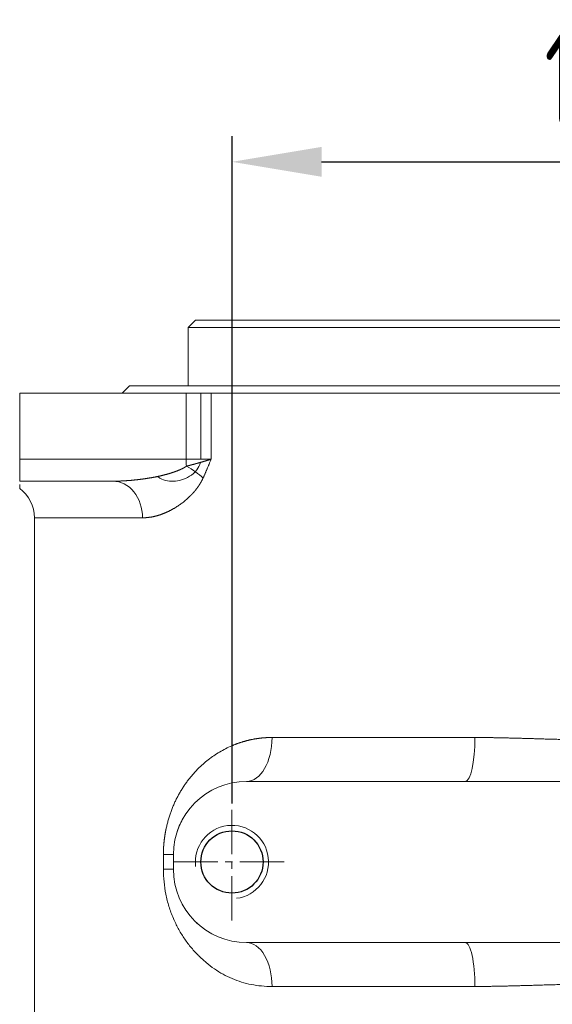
# Model space of a CAD drawing. Header units: millimetres. Extents: x 176 to 9387, y -11044 to -3322.
# Tile 170 of 256: x 8239 to 8312, y -10288 to -10154. Entities that reach past the tile are written whole.
import ezdxf

# ---------------------------------------------------------------- set-up
doc = ezdxf.new("R2010")
doc.units = ezdxf.units.MM
doc.header["$LTSCALE"] = 0.3175
doc.linetypes.add('CENTER2', pattern=[28.575, 19.05, -3.175, 3.175, -3.175])
for name, color, linetype, lineweight in [('1轮廓实线层', 7, 'Continuous', 18), ('2细线层', 4, 'Continuous', 13), ('3中心线层', 1, 'CENTER2', 13), ('7标注层', 4, 'Continuous', 13)]:
    doc.layers.add(name, color=color, linetype=linetype, lineweight=lineweight)
doc.styles.add('PC_TEXTSTYLE', font='ISOCP.SHX', dxfattribs={"width": 0.707, "bigfont": 'GBCBIG.SHX'})
doc.dimstyles.new('GB_LINEAR', dxfattribs={"dimtxt": 3.5, "dimasz": 3.5, "dimexe": 1, "dimexo": 0, "dimgap": 1.5, "dimtad": 1, "dimdsep": 46, "dimtxsty": 'PC_TEXTSTYLE', "dimcen": 0, "dimclrd": 256, "dimclrt": 3, "dimadec": 0, "dimazin": 2, "dimtp": 0.1, "dimtm": 0.1, "dimtfac": 0.71, "dimtdec": 3, "dimtmove": 0, "dimatfit": 3, "dimfxl": 1, "dimtfill": 1, "dimarcsym": 0})

# ---------------------------------------------------------------- blocks, each defined once
blk = doc.blocks.new('*D66')
at = {"layer": '7标注层', "color": 0, "lineweight": -2, "transparency": 16777216}
for p, q in [((8267.86, -10260.88), (8267.86, -10169.78)), ((8367.86, -10260.88), (8367.86, -10169.78))]:
    blk.add_line(p, q, dxfattribs=at)
at = {"layer": '7标注层', "lineweight": -2, "transparency": 16777216}
blk.add_line((8280.11, -10173.28), (8355.61, -10173.28), dxfattribs=at)
at = {"layer": '7标注层', "transparency": 16777216}
for points in [[(8280.11, -10171.24), (8280.11, -10175.32), (8267.86, -10173.28)], [(8355.61, -10175.32), (8355.61, -10171.24), (8367.86, -10173.28)]]:
    blk.add_solid(points, dxfattribs=at)
at = {"layer": 'Defpoints', "color": 0, "transparency": 16777216}
for p in [(8367.86, -10173.28), (8267.86, -10260.88), (8367.86, -10260.88)]:
    blk.add_point(p, dxfattribs=at)
at = {"layer": '7标注层', "color": 3, "transparency": 16777216, "insert": (8317.86, -10161.91), "char_height": 12.25, "attachment_point": 5, "style": 'PC_TEXTSTYLE', "bg_fill": 3, "box_fill_scale": 1.1, "bg_fill_color": 257, "bg_fill_transparency": 0}
blk.add_mtext('100', dxfattribs=at)

msp = doc.modelspace()

# ---------------------------------------------------------------- linework, layer by layer
msp.add_circle((8267.85631, -10268.87988), 4.25)
at = {"layer": '1轮廓实线层'}
for p, q in [((8262.85631, -10194.87988), (8261.85631, -10195.87988)), ((8262.85631, -10194.87988), (8372.85631, -10194.87988)), ((8261.85631, -10195.87988), (8261.85631, -10203.87988)), ((8261.85631, -10195.87988), (8373.85631, -10195.87988)), ((8253.85631, -10203.87988), (8252.85631, -10204.87988)), ((8253.85631, -10203.87988), (8381.85631, -10203.87988)), ((8238.85631, -10204.87988), (8261.58716, -10204.87988)), ((8238.85631, -10213.87988), (8238.85631, -10204.87988)), ((8261.58716, -10204.87988), (8265.00741, -10204.87988)), ((8261.58716, -10213.87988), (8261.58716, -10204.87988)), ((8263.58977, -10213.87988), (8263.58977, -10204.87988)), ((8394.85631, -10204.87988), (8265.00741, -10204.87988)), ((8265.00741, -10204.87988), (8265.00741, -10213.87988)), ((8238.85631, -10213.87988), (8261.58716, -10213.87988)), ((8238.85631, -10216.87988), (8238.85631, -10213.87988)), ((8261.58716, -10213.87988), (8265.00741, -10213.87988)), ((8264.99111, -10213.91978), (8263.54257, -10214.31914)), ((8238.85631, -10216.87988), (8251.68036, -10216.87988)), ((8251.59664, -10216.87988), (8238.85631, -10216.87988)), ((8240.85631, -10221.87988), (8240.85631, -10340.87988)), ((8255.63686, -10221.87988), (8240.85631, -10221.87988)), ((8273.32619, -10251.87988), (8301.05475, -10251.87988)), ((8299.74554, -10257.87988), (8269.85631, -10257.87988)), ((8335.96708, -10257.87988), (8299.74554, -10257.87988)), ((8259.85631, -10267.87988), (8258.48281, -10267.87988)), ((8258.48281, -10269.87988), (8258.48281, -10267.87988)), ((8259.85631, -10267.87988), (8259.85631, -10269.87988)), ((8259.85631, -10269.87988), (8258.48281, -10269.87988)), ((8269.85631, -10279.87988), (8299.74554, -10279.87988)), ((8299.74554, -10279.87988), (8335.96708, -10279.87988)), ((8301.05475, -10285.87988), (8273.32619, -10285.87988))]:
    msp.add_line(p, q, dxfattribs=at)
for centre, radius, start, end in [((8235.85631, -10221.87988), 5, 0, 53.3070457), ((8269.85631, -10267.87988), 10, 90, 180), ((8269.85631, -10269.87988), 10, 180, 270)]:
    msp.add_arc(centre, radius, start, end, dxfattribs=at)
for centre, major_axis, ratio, start_param, end_param in [((8262.36362, -10213.87988), (0, 3), 0.258819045, 1.570796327, 1.898962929), ((8260.40356, -10216.45834), (4.48343, -2.21334), 0.398649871, 0.891485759, 1.493700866), ((8251.59664, -10221.87988), (0, -5), 0.808044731, 1.570796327, 3.141592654), ((8269.85631, -10251.87988), (0, 6), 0.578313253, 3.141592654, 4.71238898), ((8299.74554, -10251.87988), (0, 6), 0.218202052, 3.141592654, 4.71238898), ((8269.85631, -10285.87988), (0, 6), 0.578313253, 4.71238898, 6.283185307), ((8299.74554, -10285.87988), (0, 6), 0.218202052, 4.71238898, 6.283185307)]:
    msp.add_ellipse(centre, major_axis=major_axis, ratio=ratio, start_param=start_param, end_param=end_param, dxfattribs=at)
for points, knots in [([(8251.59664, -10216.87988), (8251.62442, -10216.87985), (8251.68003, -10216.8798), (8251.76351, -10216.87938), (8251.84711, -10216.87871), (8251.93083, -10216.87777), (8252.01468, -10216.87656), (8252.09865, -10216.87508), (8252.18275, -10216.87334), (8252.26697, -10216.87132), (8252.35132, -10216.86904), (8252.43579, -10216.86649), (8252.5204, -10216.86367), (8252.60512, -10216.86058), (8252.68998, -10216.85723), (8252.77497, -10216.85361), (8252.86009, -10216.84972), (8252.94533, -10216.84557), (8253.03071, -10216.84115), (8253.11622, -10216.83646), (8253.20187, -10216.83151), (8253.28764, -10216.8263), (8253.37355, -10216.82082), (8253.4596, -10216.81508), (8253.54578, -10216.80908), (8253.63209, -10216.80281), (8253.71854, -10216.79628), (8253.80513, -10216.78949), (8253.89186, -10216.78244), (8253.97872, -10216.77513), (8254.06572, -10216.76756), (8254.15286, -10216.75973), (8254.24015, -10216.75164), (8254.32757, -10216.74329), (8254.41514, -10216.73469), (8254.50284, -10216.72583), (8254.59069, -10216.71672), (8254.67868, -10216.70735), (8254.76682, -10216.69773), (8254.8551, -10216.68786), (8254.94353, -10216.67773), (8255.0321, -10216.66736), (8255.12082, -10216.65673), (8255.20968, -10216.64586), (8255.2987, -10216.63473), (8255.38786, -10216.62336), (8255.47717, -10216.61175), (8255.56663, -10216.59989), (8255.65624, -10216.58778), (8255.746, -10216.57544), (8255.83591, -10216.56285), (8255.92597, -10216.55002), (8256.01619, -10216.53695), (8256.10656, -10216.52365), (8256.19708, -10216.5101), (8256.28776, -10216.49633), (8256.37859, -10216.48231), (8256.46957, -10216.46807), (8256.56071, -10216.45358), (8256.64686, -10216.43973), (8256.72887, -10216.42626), (8256.80763, -10216.41293), (8256.88934, -10216.39875), (8256.97399, -10216.38367), (8257.0616, -10216.36767), (8257.15215, -10216.35071), (8257.24567, -10216.33278), (8257.34215, -10216.31383), (8257.44161, -10216.29385), (8257.54405, -10216.27278), (8257.64949, -10216.25061), (8257.75792, -10216.2273), (8257.86935, -10216.20281), (8257.98381, -10216.17711), (8258.10129, -10216.15016), (8258.22181, -10216.12193), (8258.33729, -10216.09434), (8258.44625, -10216.06776), (8258.54718, -10216.04258), (8258.64675, -10216.01721), (8258.74495, -10215.99166), (8258.84179, -10215.96592), (8258.93725, -10215.94002), (8259.03135, -10215.91395), (8259.12408, -10215.88773), (8259.21544, -10215.86136), (8259.30544, -10215.83486), (8259.39406, -10215.80823), (8259.48132, -10215.78147), (8259.5672, -10215.7546), (8259.65172, -10215.72762), (8259.73486, -10215.70054), (8259.81663, -10215.67337), (8259.89703, -10215.64611), (8259.97605, -10215.61878), (8260.05371, -10215.59137), (8260.12999, -10215.5639), (8260.20489, -10215.53637), (8260.27842, -10215.5088), (8260.35057, -10215.48117), (8260.42134, -10215.45351), (8260.49074, -10215.42582), (8260.55876, -10215.3981), (8260.6254, -10215.37036), (8260.69065, -10215.34261), (8260.75453, -10215.31485), (8260.81703, -10215.28709), (8260.87814, -10215.25934), (8260.93787, -10215.23159), (8260.99622, -10215.20386), (8261.05318, -10215.17616), (8261.10875, -10215.14847), (8261.16294, -10215.12082), (8261.21574, -10215.09321), (8261.26715, -10215.06564), (8261.31717, -10215.03812), (8261.3658, -10215.01064), (8261.41303, -10214.98323), (8261.45888, -10214.95587), (8261.50333, -10214.92858), (8261.54638, -10214.90135), (8261.58806, -10214.87425), (8261.61521, -10214.85587), (8261.6286, -10214.8468)], [0, 0, 0, 0, 0.008329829, 0.01666981, 0.025019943, 0.033380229, 0.04175067, 0.050131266, 0.05852202, 0.066922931, 0.075334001, 0.083755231, 0.092186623, 0.100628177, 0.109079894, 0.117541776, 0.126013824, 0.134496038, 0.142988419, 0.15149097, 0.16000369, 0.168526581, 0.177059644, 0.185602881, 0.194156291, 0.202719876, 0.211293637, 0.219877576, 0.228471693, 0.237075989, 0.245690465, 0.254315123, 0.262949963, 0.271594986, 0.280250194, 0.288915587, 0.297591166, 0.306276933, 0.314972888, 0.323679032, 0.332395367, 0.341121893, 0.349858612, 0.358605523, 0.367362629, 0.376129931, 0.384907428, 0.393695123, 0.402493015, 0.411301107, 0.420119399, 0.428947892, 0.437786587, 0.446635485, 0.455494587, 0.464363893, 0.473243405, 0.482133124, 0.491033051, 0.499943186, 0.507348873, 0.515053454, 0.523057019, 0.531359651, 0.539961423, 0.548862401, 0.558062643, 0.567562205, 0.577361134, 0.587459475, 0.597857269, 0.608554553, 0.619551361, 0.630847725, 0.642443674, 0.654339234, 0.66653443, 0.676633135, 0.686603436, 0.696445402, 0.706159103, 0.715744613, 0.725202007, 0.734531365, 0.74373277, 0.752806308, 0.761752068, 0.770570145, 0.779260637, 0.787823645, 0.796259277, 0.804567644, 0.812748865, 0.82080306, 0.828730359, 0.836530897, 0.844204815, 0.851752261, 0.859173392, 0.866468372, 0.873637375, 0.880680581, 0.887598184, 0.894390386, 0.901057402, 0.907599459, 0.914016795, 0.920309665, 0.926478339, 0.932523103, 0.938444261, 0.944242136, 0.949917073, 0.955469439, 0.960899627, 0.966208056, 0.971395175, 0.976461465, 0.981407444, 0.986233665, 0.990940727, 0.995529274, 1, 1, 1, 1]), ([(8263.54257, -10214.31929), (8263.45784, -10214.71449), (8263.26849, -10215.06607), (8262.76083, -10215.71959), (8262.41269, -10215.99758), (8261.35004, -10216.64698), (8260.59745, -10216.85085), (8259.13077, -10216.90352), (8258.40345, -10216.75192), (8257.72879, -10216.28967), (8257.69858, -10216.26817), (8257.66858, -10216.24595)], [0, 0, 0, 0, 0.126924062, 0.126924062, 0.298305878, 0.298305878, 0.641069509, 0.641069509, 0.983833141, 0.983833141, 1, 1, 1, 1]), ([(8261.6286, -10214.8468), (8261.6424, -10214.84298), (8261.67028, -10214.83526), (8261.71244, -10214.82362), (8261.75535, -10214.8118), (8261.79902, -10214.7998), (8261.84342, -10214.78763), (8261.88857, -10214.77527), (8261.93444, -10214.76273), (8261.98103, -10214.75002), (8262.02834, -10214.73712), (8262.07636, -10214.72404), (8262.12508, -10214.71078), (8262.17449, -10214.69733), (8262.22458, -10214.68371), (8262.27536, -10214.6699), (8262.3268, -10214.65591), (8262.3789, -10214.64173), (8262.43165, -10214.62737), (8262.48504, -10214.61283), (8262.53907, -10214.5981), (8262.59372, -10214.58319), (8262.64898, -10214.56809), (8262.70485, -10214.55281), (8262.7613, -10214.53734), (8262.81834, -10214.52169), (8262.87596, -10214.50585), (8262.93413, -10214.48983), (8262.99285, -10214.47362), (8263.0521, -10214.45722), (8263.11189, -10214.44064), (8263.17218, -10214.42387), (8263.23297, -10214.40692), (8263.29426, -10214.38978), (8263.35601, -10214.37245), (8263.41823, -10214.35494), (8263.48089, -10214.33725), (8263.54398, -10214.31936), (8263.60749, -10214.3013), (8263.6714, -10214.28304), (8263.7357, -10214.26461), (8263.80037, -10214.24598), (8263.86539, -10214.22718), (8263.93076, -10214.20819), (8263.99644, -10214.18902), (8264.06243, -10214.16966), (8264.12871, -10214.15012), (8264.19526, -10214.1304), (8264.26206, -10214.1105), (8264.32909, -10214.09041), (8264.39633, -10214.07015), (8264.46377, -10214.04971), (8264.53138, -10214.02909), (8264.59914, -10214.00829), (8264.66704, -10213.98731), (8264.73504, -10213.96616), (8264.80314, -10213.94483), (8264.87129, -10213.92333), (8264.93953, -10213.90165), (8264.98471, -10213.88716), (8265.00741, -10213.87988)], [0, 0, 0, 0, 0.011108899, 0.02243525, 0.033978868, 0.045739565, 0.057717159, 0.069911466, 0.082322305, 0.094949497, 0.107792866, 0.120852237, 0.134127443, 0.147618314, 0.161324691, 0.175246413, 0.189383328, 0.203735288, 0.218302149, 0.233083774, 0.248080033, 0.263290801, 0.278715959, 0.294355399, 0.310209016, 0.326276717, 0.342558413, 0.359054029, 0.375763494, 0.392686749, 0.409823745, 0.427174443, 0.444738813, 0.462516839, 0.480508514, 0.498713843, 0.517132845, 0.535765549, 0.554611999, 0.573672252, 0.592946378, 0.612434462, 0.632136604, 0.652052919, 0.672183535, 0.6925286, 0.713088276, 0.733862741, 0.754852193, 0.776056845, 0.79747693, 0.819112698, 0.840964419, 0.863032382, 0.885316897, 0.907818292, 0.930536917, 0.953473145, 0.976627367, 1, 1, 1, 1]), ([(8265.00741, -10213.87988), (8264.97724, -10213.95333), (8264.92007, -10214.09251), (8264.83908, -10214.28957), (8264.76757, -10214.46336), (8264.70551, -10214.61389), (8264.63633, -10214.78107), (8264.55861, -10214.96768), (8264.47611, -10215.16421), (8264.40273, -10215.33739), (8264.33711, -10215.49092), (8264.27255, -10215.64058), (8264.20905, -10215.78637), (8264.14661, -10215.92829), (8264.08523, -10216.06635), (8264.02489, -10216.20053), (8263.96564, -10216.33088), (8263.92623, -10216.41623), (8263.90678, -10216.45834)], [0, 0, 0, 0, 0.0844334, 0.159985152, 0.226655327, 0.284444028, 0.333351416, 0.419432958, 0.500017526, 0.560938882, 0.620515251, 0.678747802, 0.735637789, 0.791186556, 0.845395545, 0.89826631, 0.949800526, 1, 1, 1, 1]), ([(8263.90678, -10216.45834), (8263.9019, -10216.46883), (8263.89213, -10216.48984), (8263.8773, -10216.52122), (8263.86232, -10216.55256), (8263.84718, -10216.58385), (8263.83189, -10216.61508), (8263.81644, -10216.64626), (8263.80083, -10216.67738), (8263.78507, -10216.70845), (8263.76916, -10216.73946), (8263.75309, -10216.77042), (8263.73686, -10216.80132), (8263.72048, -10216.83217), (8263.70394, -10216.86297), (8263.68725, -10216.89371), (8263.67041, -10216.9244), (8263.65341, -10216.95503), (8263.63626, -10216.98561), (8263.61895, -10217.01614), (8263.60149, -10217.04661), (8263.58388, -10217.07702), (8263.56611, -10217.10739), (8263.54819, -10217.13769), (8263.53011, -10217.16795), (8263.51189, -10217.19815), (8263.49351, -10217.22829), (8263.47497, -10217.25838), (8263.45629, -10217.28842), (8263.43745, -10217.3184), (8263.41846, -10217.34833), (8263.39932, -10217.3782), (8263.38002, -10217.40802), (8263.36058, -10217.43779), (8263.34098, -10217.4675), (8263.32123, -10217.49715), (8263.30133, -10217.52675), (8263.28128, -10217.5563), (8263.26107, -10217.5858), (8263.24072, -10217.61523), (8263.22022, -10217.64462), (8263.19956, -10217.67395), (8263.17876, -10217.70323), (8263.15781, -10217.73245), (8263.1367, -10217.76162), (8263.11545, -10217.79073), (8263.09405, -10217.81979), (8263.07249, -10217.84879), (8263.05079, -10217.87775), (8263.02894, -10217.90664), (8263.00695, -10217.93548), (8262.9848, -10217.96427), (8262.9625, -10217.99301), (8262.94006, -10218.02168), (8262.91747, -10218.05031), (8262.89473, -10218.07888), (8262.87185, -10218.1074), (8262.84881, -10218.13586), (8262.82564, -10218.16427), (8262.80231, -10218.19262), (8262.77884, -10218.22092), (8262.75522, -10218.24917), (8262.73145, -10218.27736), (8262.70754, -10218.30549), (8262.68348, -10218.33358), (8262.65928, -10218.3616), (8262.63493, -10218.38958), (8262.61044, -10218.4175), (8262.5858, -10218.44536), (8262.56102, -10218.47317), (8262.53609, -10218.50093), (8262.51102, -10218.52863), (8262.48581, -10218.55628), (8262.46045, -10218.58387), (8262.43495, -10218.61141), (8262.40931, -10218.6389), (8262.38352, -10218.66633), (8262.35759, -10218.69371), (8262.33152, -10218.72103), (8262.3053, -10218.7483), (8262.27894, -10218.77551), (8262.25245, -10218.80267), (8262.22581, -10218.82977), (8262.19902, -10218.85683), (8262.1721, -10218.88382), (8262.14504, -10218.91076), (8261.99787, -10219.05624), (8261.72388, -10219.31246), (8261.31342, -10219.65929), (8260.88622, -10219.9853), (8260.44288, -10220.29049), (8260.11548, -10220.49334), (8259.91096, -10220.61264), (8259.83413, -10220.65672), (8259.75736, -10220.70002), (8259.68064, -10220.74254), (8259.60398, -10220.78428), (8259.52737, -10220.82524), (8259.45082, -10220.86542), (8259.37433, -10220.90482), (8259.2979, -10220.94343), (8259.22153, -10220.98127), (8259.14521, -10221.01833), (8259.06896, -10221.05461), (8258.99277, -10221.0901), (8258.91663, -10221.12482), (8258.84056, -10221.15876), (8258.76456, -10221.19191), (8258.68861, -10221.22429), (8258.61273, -10221.25589), (8258.53691, -10221.2867), (8258.46116, -10221.31674), (8258.38548, -10221.346), (8258.30986, -10221.37447), (8258.2343, -10221.40217), (8258.15882, -10221.42908), (8258.0834, -10221.45522), (8258.00805, -10221.48057), (8257.93277, -10221.50515), (8257.85756, -10221.52894), (8257.78242, -10221.55196), (8257.70735, -10221.57419), (8257.63235, -10221.59565), (8257.55743, -10221.61632), (8257.48258, -10221.63622), (8257.4078, -10221.65533), (8257.33309, -10221.67366), (8257.25846, -10221.69122), (8257.18391, -10221.70799), (8257.10943, -10221.72398), (8257.03503, -10221.7392), (8256.9607, -10221.75363), (8256.88646, -10221.76728), (8256.81229, -10221.78015), (8256.7382, -10221.79225), (8256.66419, -10221.80356), (8256.59026, -10221.81409), (8256.51642, -10221.82384), (8256.44265, -10221.83281), (8256.36897, -10221.841), (8256.29537, -10221.84842), (8256.22185, -10221.85505), (8256.14842, -10221.8609), (8256.07507, -10221.86597), (8256.00181, -10221.87026), (8255.92864, -10221.87377), (8255.85555, -10221.8765), (8255.78255, -10221.87844), (8255.70963, -10221.87965), (8255.66112, -10221.8798), (8255.63686, -10221.87988)], [0, 0, 0, 0, 0.002633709, 0.005272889, 0.007917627, 0.010568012, 0.013224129, 0.015886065, 0.018553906, 0.021227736, 0.023907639, 0.0265937, 0.029286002, 0.031984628, 0.034689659, 0.037401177, 0.040119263, 0.042843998, 0.045575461, 0.048313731, 0.051058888, 0.053811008, 0.05657017, 0.05933645, 0.062109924, 0.064890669, 0.067678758, 0.070474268, 0.07327727, 0.07608784, 0.078906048, 0.081731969, 0.084565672, 0.087407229, 0.09025671, 0.093114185, 0.095979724, 0.098853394, 0.101735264, 0.104625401, 0.107523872, 0.110430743, 0.11334608, 0.116269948, 0.119202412, 0.122143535, 0.125093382, 0.128052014, 0.131019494, 0.133995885, 0.136981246, 0.13997564, 0.142979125, 0.145991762, 0.149013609, 0.152044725, 0.155085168, 0.158134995, 0.161194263, 0.164263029, 0.167341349, 0.170429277, 0.173526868, 0.176634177, 0.179751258, 0.182878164, 0.186014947, 0.18916166, 0.192318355, 0.195485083, 0.198661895, 0.20184884, 0.20504597, 0.208253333, 0.211470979, 0.214698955, 0.21793731, 0.22118609, 0.224445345, 0.227715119, 0.230995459, 0.234286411, 0.23758802, 0.24090033, 0.244223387, 0.247557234, 0.250901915, 0.298510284, 0.34715928, 0.396958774, 0.448011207, 0.500411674, 0.509171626, 0.517919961, 0.526657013, 0.535383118, 0.544098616, 0.552803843, 0.56149914, 0.570184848, 0.578861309, 0.587528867, 0.596187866, 0.604838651, 0.613481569, 0.622116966, 0.630745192, 0.639366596, 0.647981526, 0.656590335, 0.665193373, 0.673790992, 0.682383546, 0.690971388, 0.699554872, 0.708134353, 0.716710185, 0.725282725, 0.733852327, 0.742419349, 0.750984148, 0.759547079, 0.7681085, 0.776668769, 0.785228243, 0.793787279, 0.802346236, 0.81090547, 0.81946534, 0.828026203, 0.836588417, 0.845152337, 0.853718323, 0.86228673, 0.870857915, 0.879432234, 0.888010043, 0.896591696, 0.90517755, 0.913767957, 0.922363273, 0.93096385, 0.93957004, 0.948182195, 0.956800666, 0.965425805, 0.974057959, 0.982697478, 0.991344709, 1, 1, 1, 1]), ([(8238.85631, -10217.87988), (8238.85631, -10217.8799), (8238.85631, -10217.87777), (8238.85631, -10217.86876), (8238.85631, -10217.85032), (8238.85631, -10217.83804), (8238.85631, -10217.80781), (8238.85631, -10217.78988), (8238.85631, -10217.72866), (8238.85631, -10217.67791), (8238.85631, -10217.56397), (8238.85631, -10217.50081), (8238.85631, -10217.40895), (8238.85631, -10217.38173), (8238.85631, -10217.35454)], [0, 0, 0, 0, 0.056181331, 0.176739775, 0.176739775, 0.29729822, 0.29729822, 0.417856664, 0.417856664, 0.658973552, 0.658973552, 0.900090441, 0.900090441, 1, 1, 1, 1]), ([(8258.48281, -10267.87988), (8258.48283, -10267.86223), (8258.48286, -10267.82694), (8258.48312, -10267.774), (8258.48353, -10267.72106), (8258.48411, -10267.66811), (8258.48485, -10267.61517), (8258.48576, -10267.56223), (8258.48683, -10267.50928), (8258.48807, -10267.45634), (8258.48948, -10267.40339), (8258.49105, -10267.35044), (8258.49279, -10267.2975), (8258.49469, -10267.24455), (8258.49676, -10267.1916), (8258.49899, -10267.13865), (8258.50139, -10267.0857), (8258.50395, -10267.03274), (8258.50668, -10266.97979), (8258.50958, -10266.92684), (8258.51264, -10266.87388), (8258.51586, -10266.82093), (8258.51926, -10266.76797), (8258.52281, -10266.71501), (8258.52654, -10266.66206), (8258.53043, -10266.6091), (8258.53448, -10266.55614), (8258.5387, -10266.50318), (8258.54309, -10266.45022), (8258.54764, -10266.39726), (8258.55236, -10266.34429), (8258.55725, -10266.29133), (8258.5623, -10266.23837), (8258.56752, -10266.1854), (8258.5729, -10266.13244), (8258.57846, -10266.07947), (8258.58417, -10266.0265), (8258.59006, -10265.97353), (8258.59611, -10265.92056), (8258.60233, -10265.8676), (8258.60871, -10265.81462), (8258.61526, -10265.76165), (8258.62198, -10265.70868), (8258.62886, -10265.65571), (8258.63592, -10265.60273), (8258.64314, -10265.54976), (8258.65052, -10265.49678), (8258.65808, -10265.44381), (8258.6658, -10265.39083), (8258.67369, -10265.33785), (8258.68174, -10265.28487), (8258.68997, -10265.2319), (8258.69836, -10265.17891), (8258.70692, -10265.12593), (8258.71565, -10265.07295), (8258.72455, -10265.01997), (8258.73361, -10264.96699), (8258.74285, -10264.914), (8258.75225, -10264.86102), (8258.76182, -10264.80803), (8258.77156, -10264.75504), (8258.78146, -10264.70206), (8258.79154, -10264.64907), (8258.80179, -10264.59608), (8258.8122, -10264.54309), (8258.82279, -10264.4901), (8258.83354, -10264.43711), (8258.87873, -10264.21788), (8258.9648, -10263.83441), (8259.10486, -10263.29287), (8259.26219, -10262.7575), (8259.43699, -10262.22829), (8259.62944, -10261.70525), (8259.80402, -10261.27645), (8259.95205, -10260.93729), (8260.06715, -10260.68468), (8260.1861, -10260.43463), (8260.30889, -10260.18712), (8260.43556, -10259.94215), (8260.56615, -10259.69973), (8260.70067, -10259.45985), (8260.83916, -10259.22252), (8260.98165, -10258.98773), (8261.12816, -10258.75549), (8261.27874, -10258.52579), (8261.43342, -10258.29863), (8261.59222, -10258.07403), (8261.75519, -10257.85196), (8261.92235, -10257.63244), (8262.09374, -10257.41546), (8262.2694, -10257.20103), (8262.44936, -10256.98915), (8262.63367, -10256.7798), (8262.82235, -10256.57301), (8263.01544, -10256.36875), (8263.3694, -10256.00732), (8263.89674, -10255.50899), (8264.61757, -10254.90764), (8265.36992, -10254.35697), (8266.15448, -10253.85702), (8266.97191, -10253.4078), (8267.56919, -10253.12811), (8267.92378, -10252.97709), (8268.02399, -10252.93529), (8268.12434, -10252.8943), (8268.22484, -10252.85412), (8268.3255, -10252.81476), (8268.4263, -10252.77621), (8268.52725, -10252.73847), (8268.62834, -10252.70154), (8268.72959, -10252.66542), (8268.83098, -10252.63011), (8268.93252, -10252.59562), (8269.03421, -10252.56193), (8269.13604, -10252.52906), (8269.23802, -10252.497), (8269.34014, -10252.46575), (8269.44241, -10252.43532), (8269.54483, -10252.40569), (8269.64739, -10252.37688), (8269.75009, -10252.34888), (8269.85294, -10252.32169), (8269.95593, -10252.29531), (8270.05907, -10252.26974), (8270.16235, -10252.24498), (8270.26578, -10252.22104), (8270.36935, -10252.19791), (8270.47306, -10252.17559), (8270.57691, -10252.15408), (8270.68091, -10252.13338), (8270.78504, -10252.1135), (8270.88932, -10252.09442), (8270.99374, -10252.07616), (8271.09831, -10252.05871), (8271.20301, -10252.04207), (8271.30785, -10252.02625), (8271.41283, -10252.01123), (8271.51796, -10251.99703), (8271.62322, -10251.98363), (8271.72862, -10251.97105), (8271.83416, -10251.95929), (8271.93984, -10251.94833), (8272.04566, -10251.93818), (8272.15162, -10251.92885), (8272.25771, -10251.92033), (8272.36394, -10251.91262), (8272.47031, -10251.90572), (8272.57682, -10251.89963), (8272.68346, -10251.89435), (8272.79024, -10251.88989), (8272.89715, -10251.88624), (8273.0042, -10251.88339), (8273.11139, -10251.88138), (8273.2187, -10251.88011), (8273.29036, -10251.87996), (8273.32619, -10251.87988)], [0, 0, 0, 0, 0.001866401, 0.003732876, 0.005599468, 0.007466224, 0.009333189, 0.011200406, 0.01306792, 0.014935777, 0.016804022, 0.018672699, 0.020541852, 0.022411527, 0.024281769, 0.026152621, 0.028024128, 0.029896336, 0.031769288, 0.033643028, 0.035517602, 0.037393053, 0.039269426, 0.041146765, 0.043025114, 0.044904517, 0.046785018, 0.048666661, 0.05054949, 0.052433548, 0.05431888, 0.056205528, 0.058093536, 0.059982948, 0.061873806, 0.063766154, 0.065660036, 0.067555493, 0.06945257, 0.071351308, 0.07325175, 0.075153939, 0.077057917, 0.078963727, 0.08087141, 0.082781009, 0.084692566, 0.086606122, 0.088521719, 0.090439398, 0.092359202, 0.094281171, 0.096205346, 0.098131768, 0.100060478, 0.101991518, 0.103924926, 0.105860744, 0.107799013, 0.109739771, 0.111683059, 0.113628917, 0.115577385, 0.117528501, 0.119482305, 0.121438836, 0.123398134, 0.125360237, 0.145790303, 0.166338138, 0.187045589, 0.207953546, 0.229101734, 0.250528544, 0.261317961, 0.272138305, 0.282993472, 0.293887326, 0.304823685, 0.315806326, 0.326838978, 0.337925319, 0.349068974, 0.360273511, 0.371542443, 0.382879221, 0.394287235, 0.405769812, 0.417330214, 0.428971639, 0.440697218, 0.452510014, 0.464413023, 0.476409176, 0.488501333, 0.500692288, 0.541946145, 0.583157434, 0.624431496, 0.665873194, 0.707586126, 0.749671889, 0.754546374, 0.759412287, 0.764269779, 0.769119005, 0.773960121, 0.778793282, 0.783618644, 0.788436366, 0.793246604, 0.798049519, 0.802845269, 0.807634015, 0.812415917, 0.817191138, 0.82195984, 0.826722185, 0.831478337, 0.836228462, 0.840972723, 0.845711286, 0.850444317, 0.855171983, 0.859894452, 0.864611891, 0.869324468, 0.874032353, 0.878735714, 0.883434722, 0.888129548, 0.892820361, 0.897507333, 0.902190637, 0.906870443, 0.911546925, 0.916220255, 0.920890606, 0.925558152, 0.930223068, 0.934885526, 0.939545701, 0.944203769, 0.948859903, 0.95351428, 0.958167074, 0.96281846, 0.967468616, 0.972117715, 0.976765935, 0.981413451, 0.986060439, 0.990707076, 0.995353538, 1, 1, 1, 1]), ([(8301.05475, -10251.87988), (8301.09529, -10251.8799), (8301.17725, -10251.87993), (8301.30154, -10251.88018), (8301.42847, -10251.88059), (8301.55804, -10251.88116), (8301.69026, -10251.88189), (8301.82513, -10251.88278), (8301.96265, -10251.88384), (8302.10282, -10251.88506), (8302.24565, -10251.88644), (8302.39114, -10251.88798), (8302.53929, -10251.88969), (8302.69011, -10251.89156), (8302.84359, -10251.89359), (8302.99975, -10251.89578), (8303.15857, -10251.89814), (8303.32007, -10251.90065), (8303.48425, -10251.90333), (8303.65111, -10251.90618), (8303.82064, -10251.90918), (8303.99287, -10251.91235), (8304.16778, -10251.91568), (8304.34538, -10251.91917), (8304.52567, -10251.92282), (8304.70865, -10251.92664), (8304.89433, -10251.93062), (8305.08271, -10251.93476), (8305.27379, -10251.93906), (8305.46758, -10251.94352), (8305.66406, -10251.94815), (8305.86326, -10251.95294), (8306.06516, -10251.95789), (8306.26977, -10251.96301), (8306.47709, -10251.96829), (8306.68713, -10251.97373), (8306.89989, -10251.97933), (8307.11536, -10251.98509), (8307.33355, -10251.99102), (8307.55445, -10251.99711), (8307.77808, -10252.00336), (8308.00444, -10252.00977), (8308.23351, -10252.01635), (8308.46531, -10252.02308), (8308.69983, -10252.02998), (8308.93708, -10252.03705), (8309.17706, -10252.04427), (8309.48038, -10252.05353), (8309.84349, -10252.06456), (8310.26286, -10252.07699), (8310.67417, -10252.08893), (8311.07741, -10252.10035), (8311.47254, -10252.11126), (8311.85955, -10252.12167), (8312.23841, -10252.13157), (8312.60912, -10252.14096), (8312.97165, -10252.14984), (8313.32598, -10252.15822), (8313.6721, -10252.16608), (8314.01, -10252.17344), (8314.33966, -10252.18029), (8314.66108, -10252.18663), (8314.97425, -10252.19247), (8315.27914, -10252.19779), (8315.57577, -10252.20261), (8315.86411, -10252.20692), (8316.14416, -10252.21072), (8316.41592, -10252.21401), (8316.67939, -10252.2168), (8316.93455, -10252.21908), (8317.1814, -10252.22085), (8317.41994, -10252.22211), (8317.65017, -10252.22286), (8317.96429, -10252.22321), (8318.37808, -10252.2221), (8318.90727, -10252.21841), (8319.47537, -10252.21236), (8320.08235, -10252.20394), (8320.72813, -10252.19314), (8321.41264, -10252.17997), (8322.13579, -10252.16442), (8322.89745, -10252.1465), (8323.69749, -10252.12621), (8324.53571, -10252.10353), (8325.41194, -10252.07851), (8326.12768, -10252.05693), (8326.66863, -10252.04039), (8327.02042, -10252.02989), (8327.36626, -10252.01972), (8327.70616, -10252.00991), (8328.04012, -10252.00045), (8328.36814, -10251.99136), (8328.69022, -10251.98262), (8329.00638, -10251.97423), (8329.3166, -10251.96621), (8329.62091, -10251.95854), (8329.9193, -10251.95122), (8330.21179, -10251.94426), (8330.49837, -10251.93766), (8330.77906, -10251.93142), (8331.05386, -10251.92553), (8331.32277, -10251.92), (8331.58581, -10251.91483), (8331.84299, -10251.91001), (8332.0943, -10251.90555), (8332.33977, -10251.90144), (8332.57939, -10251.8977), (8332.81317, -10251.8943), (8333.04113, -10251.89127), (8333.26327, -10251.88859), (8333.4796, -10251.88627), (8333.69012, -10251.8843), (8333.89485, -10251.88269), (8334.0938, -10251.88144), (8334.28696, -10251.88055), (8334.47436, -10251.87999), (8334.59733, -10251.87991), (8334.65786, -10251.87988)], [0, 0, 0, 0, 0.003678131, 0.007434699, 0.011269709, 0.015183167, 0.019175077, 0.023245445, 0.027394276, 0.031621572, 0.035927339, 0.04031158, 0.044774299, 0.0493155, 0.053935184, 0.058633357, 0.063410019, 0.068265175, 0.073198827, 0.078210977, 0.083301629, 0.088470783, 0.093718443, 0.09904461, 0.104449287, 0.109932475, 0.115494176, 0.121134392, 0.126853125, 0.132650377, 0.138526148, 0.144480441, 0.150513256, 0.156624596, 0.162814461, 0.169082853, 0.175429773, 0.181855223, 0.188359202, 0.194941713, 0.201602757, 0.208342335, 0.215160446, 0.222057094, 0.229032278, 0.236085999, 0.243218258, 0.250429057, 0.263120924, 0.275566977, 0.287767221, 0.299721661, 0.311430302, 0.322893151, 0.334110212, 0.345081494, 0.355807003, 0.366286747, 0.376520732, 0.38650897, 0.396251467, 0.405748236, 0.414999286, 0.424004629, 0.432764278, 0.441278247, 0.449546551, 0.457569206, 0.465346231, 0.472877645, 0.48016347, 0.48720373, 0.493998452, 0.500547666, 0.515015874, 0.530634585, 0.547404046, 0.56532446, 0.584395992, 0.604618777, 0.625992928, 0.648518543, 0.672195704, 0.697024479, 0.72300493, 0.75013711, 0.760766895, 0.771225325, 0.781512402, 0.791628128, 0.801572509, 0.811345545, 0.820947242, 0.830377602, 0.83963663, 0.84872433, 0.857640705, 0.866385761, 0.874959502, 0.883361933, 0.89159306, 0.899652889, 0.907541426, 0.915258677, 0.92280465, 0.930179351, 0.93738279, 0.944414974, 0.951275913, 0.957965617, 0.964484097, 0.970831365, 0.977007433, 0.983012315, 0.988846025, 0.994508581, 1, 1, 1, 1]), ([(8260.3797, -10264.68778), (8260.4348, -10264.52387), (8260.49359, -10264.36303), (8260.68445, -10263.87989), (8260.82772, -10263.56696), (8260.98354, -10263.2671)], [0, 0, 0, 0, 0.32544111, 0.32544111, 1, 1, 1, 1]), ([(8273.32619, -10285.87988), (8272.3487, -10285.87988), (8271.40656, -10285.79084), (8269.59114, -10285.43468), (8268.71785, -10285.16756), (8267.03787, -10284.45523), (8266.23119, -10284.01003), (8265.06922, -10283.20867), (8264.68991, -10282.91929), (8264.1327, -10282.45183), (8263.85703, -10282.20975), (8263.54051, -10281.91272), (8263.38352, -10281.76055), (8263.30534, -10281.68355), (8263.26632, -10281.64482), (8263.24684, -10281.6254), (8263.2371, -10281.61568), (8263.23223, -10281.61081), (8263.23015, -10281.60873), (8263.22875, -10281.60734), (8263.22808, -10281.60666), (8262.86029, -10281.23867), (8262.17146, -10280.47827), (8261.26786, -10279.26007), (8260.74804, -10278.39621), (8260.38785, -10277.72893), (8260.21517, -10277.39043), (8260.02643, -10276.98704), (8259.93521, -10276.78322), (8259.89039, -10276.68078), (8259.86817, -10276.62943), (8259.85711, -10276.60372), (8259.85159, -10276.59085), (8259.84884, -10276.58442), (8259.84746, -10276.5812), (8259.84677, -10276.57959), (8259.84648, -10276.57891), (8259.84628, -10276.57845), (8259.8462, -10276.57825), (8259.61523, -10276.03826), (8259.41501, -10275.49392), (8259.07349, -10274.39602), (8258.7909, -10273.28889), (8258.53864, -10271.60053), (8258.48281, -10270.4565), (8258.48281, -10269.87988)], [0, 0, 0, 0, 0.125, 0.125, 0.25, 0.25, 0.375, 0.375, 0.4375, 0.4375, 0.46875, 0.484375, 0.4921875, 0.49609375, 0.498046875, 0.499023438, 0.499511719, 0.499755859, 0.49987793, 0.49987793, 0.5, 0.5, 0.5625, 0.625, 0.6875, 0.6875, 0.71875, 0.734375, 0.7421875, 0.74609375, 0.748046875, 0.749023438, 0.749511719, 0.749755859, 0.74987793, 0.749938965, 0.749969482, 0.749969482, 0.75, 0.75, 0.8125, 0.8125, 0.875, 0.9375, 1, 1, 1, 1]), ([(8334.65786, -10285.87988), (8334.61732, -10285.87986), (8334.53536, -10285.87983), (8334.41107, -10285.87958), (8334.28414, -10285.87917), (8334.15457, -10285.8786), (8334.02235, -10285.87787), (8333.88749, -10285.87697), (8333.74997, -10285.87592), (8333.60979, -10285.8747), (8333.46696, -10285.87332), (8333.32147, -10285.87177), (8333.17332, -10285.87007), (8333.0225, -10285.8682), (8332.86902, -10285.86617), (8332.71287, -10285.86398), (8332.55404, -10285.86162), (8332.39254, -10285.8591), (8332.22836, -10285.85642), (8332.06151, -10285.85358), (8331.89197, -10285.85058), (8331.71974, -10285.84741), (8331.54483, -10285.84408), (8331.36723, -10285.84059), (8331.18694, -10285.83694), (8331.00396, -10285.83312), (8330.81828, -10285.82914), (8330.6299, -10285.825), (8330.43882, -10285.8207), (8330.24504, -10285.81623), (8330.04855, -10285.81161), (8329.84936, -10285.80682), (8329.64745, -10285.80186), (8329.44284, -10285.79675), (8329.23552, -10285.79147), (8329.02548, -10285.78603), (8328.81273, -10285.78043), (8328.59725, -10285.77467), (8328.37907, -10285.76874), (8328.15816, -10285.76265), (8327.93453, -10285.7564), (8327.70818, -10285.74999), (8327.4791, -10285.74341), (8327.2473, -10285.73667), (8327.01278, -10285.72977), (8326.77553, -10285.72271), (8326.53555, -10285.71549), (8326.23223, -10285.70623), (8325.86912, -10285.6952), (8325.44975, -10285.68277), (8325.03844, -10285.67083), (8324.63521, -10285.65941), (8324.24007, -10285.64849), (8323.85306, -10285.63809), (8323.4742, -10285.62819), (8323.10349, -10285.6188), (8322.74097, -10285.60991), (8322.38663, -10285.60154), (8322.04051, -10285.59367), (8321.70261, -10285.58632), (8321.37295, -10285.57947), (8321.05153, -10285.57312), (8320.73837, -10285.56729), (8320.43347, -10285.56196), (8320.13685, -10285.55715), (8319.8485, -10285.55284), (8319.56845, -10285.54904), (8319.29669, -10285.54574), (8319.03322, -10285.54296), (8318.77807, -10285.54068), (8318.53121, -10285.53891), (8318.29267, -10285.53765), (8318.06245, -10285.5369), (8317.74832, -10285.53655), (8317.33453, -10285.53766), (8316.80534, -10285.54134), (8316.23724, -10285.5474), (8315.63027, -10285.55582), (8314.98448, -10285.56662), (8314.29997, -10285.57979), (8313.57682, -10285.59533), (8312.81516, -10285.61326), (8312.01513, -10285.63355), (8311.1769, -10285.65623), (8310.30067, -10285.68125), (8309.58493, -10285.70283), (8309.04399, -10285.71936), (8308.69219, -10285.72987), (8308.34635, -10285.74004), (8308.00645, -10285.74985), (8307.67249, -10285.75931), (8307.34447, -10285.7684), (8307.02239, -10285.77714), (8306.70624, -10285.78553), (8306.39601, -10285.79355), (8306.0917, -10285.80122), (8305.79331, -10285.80854), (8305.50082, -10285.81549), (8305.21424, -10285.82209), (8304.93355, -10285.82834), (8304.65875, -10285.83423), (8304.38984, -10285.83976), (8304.1268, -10285.84493), (8303.86962, -10285.84975), (8303.61831, -10285.85421), (8303.37284, -10285.85831), (8303.13322, -10285.86206), (8302.89944, -10285.86545), (8302.67148, -10285.86849), (8302.44934, -10285.87117), (8302.23301, -10285.87349), (8302.02249, -10285.87546), (8301.81776, -10285.87706), (8301.61882, -10285.87832), (8301.42565, -10285.87921), (8301.23825, -10285.87977), (8301.11529, -10285.87984), (8301.05475, -10285.87988)], [0, 0, 0, 0, 0.003678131, 0.007434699, 0.011269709, 0.015183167, 0.019175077, 0.023245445, 0.027394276, 0.031621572, 0.035927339, 0.04031158, 0.044774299, 0.0493155, 0.053935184, 0.058633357, 0.063410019, 0.068265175, 0.073198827, 0.078210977, 0.083301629, 0.088470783, 0.093718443, 0.09904461, 0.104449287, 0.109932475, 0.115494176, 0.121134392, 0.126853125, 0.132650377, 0.138526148, 0.144480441, 0.150513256, 0.156624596, 0.162814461, 0.169082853, 0.175429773, 0.181855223, 0.188359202, 0.194941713, 0.201602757, 0.208342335, 0.215160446, 0.222057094, 0.229032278, 0.236085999, 0.243218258, 0.250429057, 0.263120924, 0.275566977, 0.287767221, 0.299721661, 0.311430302, 0.322893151, 0.334110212, 0.345081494, 0.355807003, 0.366286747, 0.376520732, 0.38650897, 0.396251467, 0.405748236, 0.414999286, 0.424004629, 0.432764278, 0.441278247, 0.449546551, 0.457569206, 0.465346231, 0.472877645, 0.48016347, 0.48720373, 0.493998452, 0.500547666, 0.515015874, 0.530634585, 0.547404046, 0.56532446, 0.584395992, 0.604618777, 0.625992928, 0.648518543, 0.672195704, 0.697024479, 0.72300493, 0.75013711, 0.760766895, 0.771225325, 0.781512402, 0.791628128, 0.801572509, 0.811345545, 0.820947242, 0.830377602, 0.83963663, 0.84872433, 0.857640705, 0.866385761, 0.874959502, 0.883361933, 0.89159306, 0.899652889, 0.907541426, 0.915258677, 0.92280465, 0.930179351, 0.93738279, 0.944414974, 0.951275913, 0.957965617, 0.964484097, 0.970831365, 0.977007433, 0.983012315, 0.988846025, 0.994508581, 1, 1, 1, 1])]:
    msp.add_open_spline(points, degree=3, knots=knots, dxfattribs=at)
msp.add_open_spline([(8263.27537, -10277.40926), (8263.16286, -10277.31096), (8263.05178, -10277.20949), (8262.94233, -10277.10482)], degree=3, dxfattribs=at)
at = {"layer": '2细线层'}
msp.add_arc((8267.85631, -10268.87988), 5, 277, 187, dxfattribs=at)
at = {"layer": '3中心线层'}
for p, q in [((8267.85631, -10276.87988), (8267.85631, -10260.87988)), ((8259.85631, -10268.87988), (8275.85631, -10268.87988))]:
    msp.add_line(p, q, dxfattribs=at)

# ---------------------------------------------------------------- next in the draw order: dimensions: what is measured, and where the dimension line sits
at = {"layer": '7标注层'}
dim = msp.add_linear_dim(base=(8367.85631, -10173.28132), p1=(8267.85631, -10260.87988), p2=(8367.85631, -10260.87988), dimstyle='GB_LINEAR', override={"dimscale": 3.5, "dimgap": 1.5, "dimtad": 1, "dimjust": 0, "dimdec": 2, "dimlfac": 1, "dimse1": 0, "dimse2": 0, "dimsd1": 0, "dimsd2": 0, "dimclrd": 256, "dimclre": 0, "dimtofl": 1}, dxfattribs=at)
dim.commit()
dim.dimension.update_dxf_attribs({"geometry": '*D66', "text_midpoint": (8317.85631, -10161.90632)})

doc.saveas('drawing.dxf')
